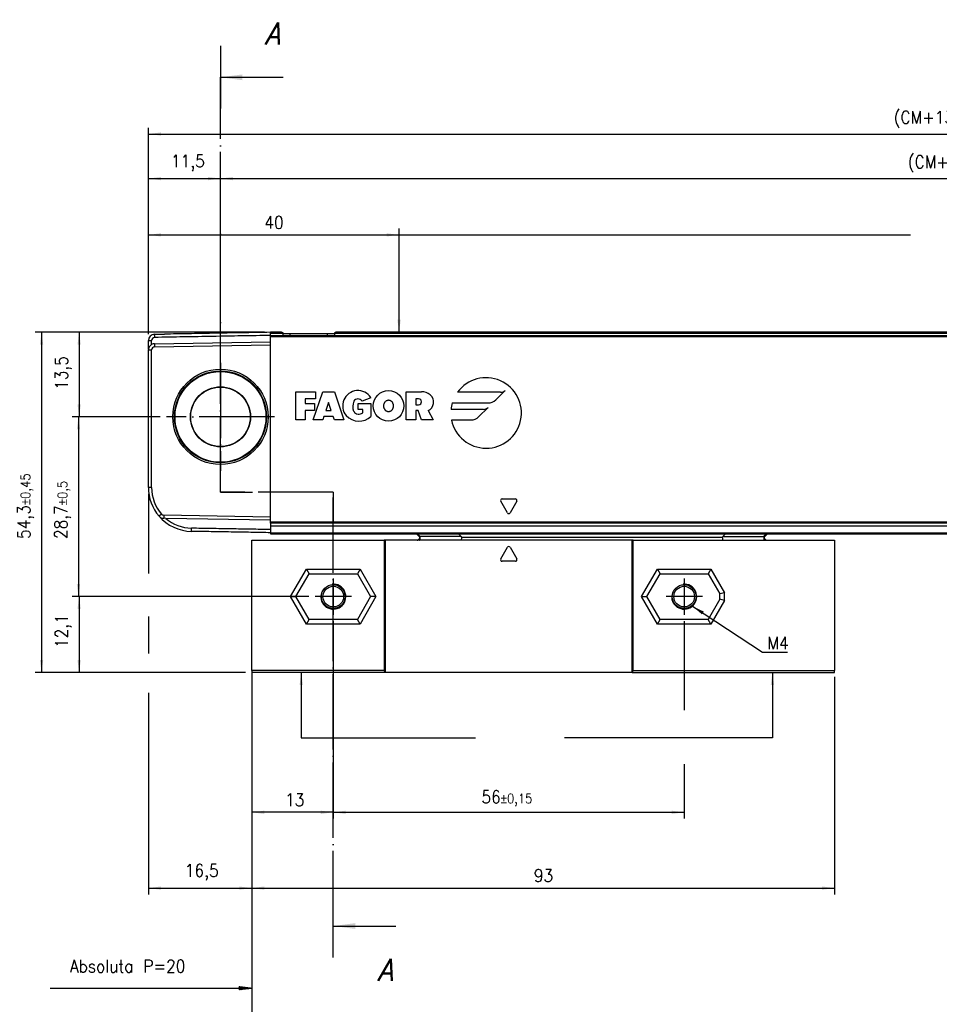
# Model space of a CAD drawing. Header units: millimetres. Extents: x -500 to 476, y -131 to 328.
# Tile 3 of 20: x -349 to -203, y 64 to 221. Entities that reach past the tile are written whole.
import ezdxf

# ---------------------------------------------------------------- set-up
doc = ezdxf.new("R2010")
doc.units = ezdxf.units.MM
doc.linetypes.add('DOT_CENTER', pattern=[14, 12, -1, 0, -1])
doc.layers.add('1', color=7, linetype='Continuous')
doc.styles.add('CONVERTER_11', font='txt.shx', dxfattribs={"width": 0.9, "oblique": 15})
doc.styles.add('CONVERTER_12', font='txt.shx', dxfattribs={"width": 0.9})
doc.dimstyles.new('ME10_DIM_23', dxfattribs={"dimtxt": 2, "dimasz": 2, "dimexe": 1, "dimexo": 1, "dimgap": 1, "dimtad": 1, "dimdsep": 46, "dimtxsty": 'CONVERTER_12', "dimsah": 1, "dimcen": 0.09, "dimclrd": 2, "dimclre": 2, "dimclrt": 2, "dimadec": 0, "dimazin": 0, "dimtol": 1, "dimtp": 0.45, "dimtm": 0.45, "dimtfac": 0.75, "dimtdec": 0, "dimtix": 1, "dimtmove": 0, "dimatfit": 3, "dimfxl": 1, "dimtolj": 1, "dimtzin": 0, "dimarcsym": 0})
doc.dimstyles.new('ME10_DIM_24', dxfattribs={"dimtxt": 2, "dimasz": 2, "dimexe": 1, "dimexo": 1, "dimgap": 1, "dimtad": 1, "dimdsep": 46, "dimtxsty": 'CONVERTER_12', "dimsah": 1, "dimcen": 0.09, "dimclrd": 2, "dimclre": 2, "dimclrt": 2, "dimadec": 0, "dimazin": 0, "dimtfac": 1, "dimtdec": 4, "dimtix": 1, "dimtmove": 0, "dimatfit": 3, "dimfxl": 1, "dimtolj": 1, "dimtzin": 0, "dimarcsym": 0})
doc.dimstyles.new('ME10_DIM_25', dxfattribs={"dimtxt": 2, "dimasz": 2, "dimexe": 1, "dimexo": 1, "dimgap": 1, "dimtad": 1, "dimdsep": 46, "dimtxsty": 'CONVERTER_12', "dimsah": 1, "dimcen": 0.09, "dimclrd": 2, "dimclre": 2, "dimclrt": 2, "dimadec": 0, "dimazin": 0, "dimtol": 1, "dimtp": 0.4, "dimtm": 0.4, "dimtfac": 0.75, "dimtdec": 0, "dimtix": 1, "dimtmove": 0, "dimatfit": 3, "dimfxl": 1, "dimtolj": 1, "dimtzin": 0, "dimarcsym": 0})
doc.dimstyles.new('ME10_DIM_26', dxfattribs={"dimtxt": 2, "dimasz": 2, "dimexe": 1, "dimexo": 1, "dimgap": 1, "dimtad": 1, "dimdsep": 46, "dimtxsty": 'CONVERTER_12', "dimsah": 1, "dimcen": 0.09, "dimclrd": 2, "dimclre": 2, "dimclrt": 2, "dimadec": 0, "dimazin": 0, "dimtol": 1, "dimtp": 0.4, "dimtm": 0.4, "dimtfac": 0.75, "dimtdec": 0, "dimtix": 1, "dimtmove": 0, "dimatfit": 3, "dimfxl": 1, "dimtolj": 1, "dimtzin": 0, "dimarcsym": 0})
doc.dimstyles.new('ME10_DIM_27', dxfattribs={"dimtxt": 2, "dimasz": 2, "dimexe": 1, "dimexo": 1, "dimgap": 1, "dimtad": 1, "dimdsep": 46, "dimtxsty": 'CONVERTER_12', "dimsah": 1, "dimcen": 0.09, "dimclrd": 2, "dimclre": 2, "dimclrt": 2, "dimadec": 0, "dimazin": 0, "dimtfac": 1, "dimtdec": 4, "dimtix": 1, "dimtmove": 0, "dimatfit": 3, "dimfxl": 1, "dimtolj": 1, "dimtzin": 0, "dimarcsym": 0})
doc.dimstyles.new('ME10_DIM_29', dxfattribs={"dimtxt": 2, "dimasz": 2, "dimexe": 1, "dimexo": 1, "dimgap": 1, "dimtad": 1, "dimdsep": 46, "dimtxsty": 'CONVERTER_12', "dimsah": 1, "dimcen": 0.09, "dimclrd": 2, "dimclre": 2, "dimclrt": 2, "dimadec": 0, "dimazin": 0, "dimtfac": 1, "dimtdec": 4, "dimtix": 1, "dimtmove": 0, "dimatfit": 3, "dimfxl": 1, "dimtolj": 1, "dimtzin": 0, "dimarcsym": 0})
doc.dimstyles.new('ME10_DIM_30', dxfattribs={"dimtxt": 2, "dimasz": 2, "dimexe": 1, "dimexo": 1, "dimgap": 1, "dimtad": 1, "dimdsep": 46, "dimtxsty": 'CONVERTER_12', "dimsah": 1, "dimcen": 0.09, "dimclrd": 2, "dimclre": 2, "dimclrt": 2, "dimadec": 0, "dimazin": 0, "dimtfac": 1, "dimtdec": 4, "dimtix": 1, "dimtmove": 0, "dimatfit": 3, "dimfxl": 1, "dimtolj": 1, "dimtzin": 0, "dimarcsym": 0})
doc.dimstyles.new('ME10_DIM_31', dxfattribs={"dimtxt": 2, "dimasz": 2, "dimexe": 1, "dimexo": 1, "dimgap": 1, "dimtad": 1, "dimdsep": 46, "dimtxsty": 'CONVERTER_12', "dimsah": 1, "dimcen": 0.09, "dimclrd": 2, "dimclre": 2, "dimclrt": 2, "dimadec": 0, "dimazin": 0, "dimtfac": 1, "dimtdec": 4, "dimtix": 1, "dimtmove": 0, "dimatfit": 3, "dimfxl": 1, "dimtolj": 1, "dimtzin": 0, "dimarcsym": 0})
doc.dimstyles.new('ME10_DIM_32', dxfattribs={"dimtxt": 2, "dimasz": 2, "dimexe": 1, "dimexo": 1, "dimgap": 1, "dimtad": 1, "dimdsep": 46, "dimtxsty": 'CONVERTER_12', "dimsah": 1, "dimcen": 0.09, "dimclrd": 2, "dimclre": 2, "dimclrt": 2, "dimadec": 0, "dimazin": 0, "dimtol": 1, "dimtp": 0.5, "dimtm": 0.5, "dimtfac": 0.75, "dimtdec": 0, "dimtix": 1, "dimtmove": 0, "dimatfit": 3, "dimfxl": 1, "dimtolj": 1, "dimtzin": 0, "dimarcsym": 0})
doc.dimstyles.new('ME10_DIM_33', dxfattribs={"dimtxt": 2, "dimasz": 2, "dimexe": 1, "dimexo": 1, "dimgap": 1, "dimtad": 1, "dimdsep": 46, "dimtxsty": 'CONVERTER_12', "dimsah": 1, "dimcen": 0.09, "dimclrd": 2, "dimclre": 2, "dimclrt": 2, "dimadec": 0, "dimazin": 0, "dimtfac": 1, "dimtdec": 4, "dimtix": 1, "dimtmove": 0, "dimatfit": 3, "dimfxl": 1, "dimtolj": 1, "dimtzin": 0, "dimarcsym": 0})
doc.dimstyles.new('ME10_DIM_34', dxfattribs={"dimtxt": 2, "dimasz": 2, "dimexe": 1, "dimexo": 1, "dimgap": 1, "dimtad": 1, "dimdsep": 46, "dimtxsty": 'CONVERTER_12', "dimsah": 1, "dimcen": 0.09, "dimclrd": 2, "dimclre": 2, "dimclrt": 2, "dimadec": 0, "dimazin": 0, "dimtol": 1, "dimtp": 0.15, "dimtm": 0.15, "dimtfac": 0.75, "dimtdec": 0, "dimtix": 1, "dimtmove": 0, "dimatfit": 3, "dimfxl": 1, "dimtolj": 1, "dimtzin": 0, "dimarcsym": 0})
doc.dimstyles.new('ME10_DIM_35', dxfattribs={"dimtxt": 2, "dimasz": 2, "dimexe": 1, "dimexo": 1, "dimgap": 1, "dimtad": 1, "dimdsep": 46, "dimtxsty": 'CONVERTER_12', "dimsah": 1, "dimcen": 0.09, "dimclrd": 2, "dimclre": 2, "dimclrt": 2, "dimadec": 0, "dimazin": 0, "dimtfac": 1, "dimtdec": 4, "dimtix": 1, "dimtmove": 0, "dimatfit": 3, "dimfxl": 1, "dimtolj": 1, "dimtzin": 0, "dimarcsym": 0})
doc.dimstyles.new('ME10_DIM_48', dxfattribs={"dimtxt": 2, "dimasz": 2, "dimexe": 1, "dimexo": 1, "dimgap": 1, "dimtad": 1, "dimdsep": 46, "dimtxsty": 'CONVERTER_12', "dimsah": 1, "dimcen": 0.09, "dimclrd": 2, "dimclre": 2, "dimclrt": 2, "dimadec": 0, "dimazin": 0, "dimtfac": 1, "dimtdec": 4, "dimtix": 1, "dimtmove": 0, "dimatfit": 3, "dimfxl": 1, "dimtolj": 1, "dimtzin": 0, "dimarcsym": 0})
doc.dimstyles.new('ME10_DIM_49', dxfattribs={"dimtxt": 2, "dimasz": 2, "dimexe": 1, "dimexo": 1, "dimgap": 1, "dimtad": 1, "dimdsep": 46, "dimtxsty": 'CONVERTER_12', "dimsah": 1, "dimcen": 0.09, "dimclrd": 2, "dimclre": 2, "dimclrt": 2, "dimadec": 0, "dimazin": 0, "dimtfac": 1, "dimtdec": 4, "dimtix": 1, "dimtmove": 0, "dimatfit": 3, "dimfxl": 1, "dimtolj": 1, "dimtzin": 0, "dimarcsym": 0})
doc.dimstyles.get("Standard").update_dxf_attribs({"dimtxt": 0.18, "dimasz": 0.18, "dimexe": 0.18, "dimexo": 0.0625, "dimgap": 0.09, "dimtad": 0, "dimtih": 1, "dimtoh": 1, "dimdec": 4, "dimzin": 0, "dimdsep": 46, "dimtxsty": 'Standard', "dimcen": 0.09, "dimadec": 0, "dimazin": 0, "dimtfac": 1, "dimtdec": 4, "dimtofl": 0, "dimtmove": 0, "dimatfit": 3, "dimfxl": 1, "dimtolj": 1, "dimtzin": 0, "dimarcsym": 0})

# ---------------------------------------------------------------- blocks, each defined once
blk = doc.blocks.new('CABEZA_ROSCADA_REGLA_S__15', base_point=(-312.3, 117.05))
at = {"color": 7, "linetype": 'Continuous'}
for p, q in [((-286, 139.15), (-285.51, 138.66)), ((-278.9, 138.74), (-279.31, 139.15)), ((-236.7, 139.15), (-237.11, 138.74)), ((-230.52, 138.66), (-230.03, 139.15)), ((-312.3, 138.15), (-291.17, 138.15)), ((-312.3, 117.35), (-312.3, 138.15)), ((-291, 138.15), (-291.17, 138.15)), ((-291.17, 138.15), (-291.17, 117.35)), ((-285.93, 138.15), (-291, 138.15)), ((-291, 138.15), (-291, 117.05)), ((-285.52, 138.15), (-285.93, 138.15)), ((-278.9, 138.15), (-285.52, 138.15)), ((-251.6, 138.15), (-278.9, 138.15)), ((-272.58, 135.18), (-271.52, 137.03)), ((-271.08, 137.03), (-270.02, 135.18)), ((-251.43, 138.15), (-251.6, 138.15)), ((-251.6, 117.05), (-251.6, 138.15)), ((-251.43, 138.15), (-237.11, 138.15)), ((-251.43, 117.35), (-251.43, 138.15)), ((-237.11, 138.15), (-230.51, 138.15)), ((-230.51, 138.15), (-230.09, 138.15)), ((-230.09, 138.15), (-219.3, 138.15)), ((-219.3, 138.15), (-219.3, 117.35)), ((-270.23, 134.8), (-272.37, 134.8)), ((-305.25, 129.15), (-303.14, 132.8)), ((-303.57, 133.55), (-303.14, 132.8)), ((-303.14, 132.8), (-295.46, 132.8)), ((-295.03, 133.55), (-295.46, 132.8)), ((-295.46, 132.8), (-293.35, 129.15)), ((-249.25, 129.15), (-247.14, 132.8)), ((-247.57, 133.55), (-247.14, 132.8)), ((-247.14, 132.8), (-239.46, 132.8)), ((-239.03, 133.55), (-239.46, 132.8)), ((-239.46, 132.8), (-237.6, 129.58)), ((-306.11, 129.15), (-305.25, 129.15)), ((-303.14, 125.5), (-305.25, 129.15)), ((-293.35, 129.15), (-295.46, 125.5)), ((-292.49, 129.15), (-293.35, 129.15)), ((-250.11, 129.15), (-249.25, 129.15)), ((-247.14, 125.5), (-249.25, 129.15)), ((-236.85, 129.78), (-237.6, 129.58)), ((-237.6, 128.72), (-237.6, 129.58)), ((-237.6, 128.72), (-239.46, 125.5)), ((-236.85, 128.52), (-237.6, 128.72)), ((-303.57, 124.75), (-303.14, 125.5)), ((-295.46, 125.5), (-303.14, 125.5)), ((-295.03, 124.75), (-295.46, 125.5)), ((-247.57, 124.75), (-247.14, 125.5)), ((-239.46, 125.5), (-247.14, 125.5)), ((-239.03, 124.75), (-239.46, 125.5)), ((-291.17, 117.35), (-312.3, 117.35)), ((-312.3, 117.35), (-312.3, 117.05)), ((-291, 117.05), (-312.3, 117.05)), ((-291, 117.05), (-291.17, 117.35)), ((-251.6, 117.05), (-291, 117.05)), ((-251.43, 117.35), (-251.6, 117.05)), ((-251.6, 117.05), (-219.3, 117.05)), ((-251.43, 117.35), (-219.3, 117.35)), ((-219.3, 117.05), (-219.3, 117.35))]:
    blk.add_line(p, q, dxfattribs=at)
at = {"color": 3, "linetype": 'Continuous'}
for p, q in [((-285.84, 139.15), (-285.43, 138.74)), ((-278.9, 138.74), (-285.43, 138.74)), ((-278.85, 138.65), (-237.16, 138.65)), ((-237.11, 138.74), (-230.6, 138.74)), ((-230.6, 138.74), (-230.19, 139.15)), ((-306.11, 129.15), (-303.57, 133.55)), ((-303.57, 133.55), (-295.03, 133.55)), ((-295.03, 133.55), (-292.49, 129.15)), ((-250.11, 129.15), (-247.57, 133.55)), ((-247.57, 133.55), (-239.03, 133.55)), ((-239.03, 133.55), (-236.85, 129.78)), ((-303.57, 124.75), (-306.11, 129.15)), ((-292.49, 129.15), (-295.03, 124.75)), ((-247.57, 124.75), (-250.11, 129.15)), ((-236.85, 128.52), (-236.85, 129.78)), ((-236.85, 128.52), (-239.03, 124.75)), ((-295.03, 124.75), (-303.57, 124.75)), ((-239.03, 124.75), (-247.57, 124.75))]:
    blk.add_line(p, q, dxfattribs=at)
at = {"color": 7, "linetype": 'Continuous'}
for centre, radius in [((-299.3, 129.15), 1.9), ((-299.3, 129.15), 1.65), ((-243.3, 129.15), 1.9), ((-243.3, 129.15), 1.65)]:
    blk.add_circle(centre, radius, dxfattribs=at)
for centre, radius, start, end in [((-278.98, 138.64), 0.131, 3.7675, 48.9854), ((-237.03, 138.64), 0.13, 131.0124, 176.2306), ((-271.3, 136.9), 0.25, 30, 150), ((-272.37, 135.05), 0.25, 150, 270), ((-270.23, 135.05), 0.25, 270, 30)]:
    blk.add_arc(centre, radius, start, end, dxfattribs=at)
for points, knots in [([(-285.93, 138.15), (-285.91, 138.15), (-285.84, 138.16), (-285.73, 138.22), (-285.61, 138.31), (-285.53, 138.44), (-285.49, 138.55), (-285.49, 138.62), (-285.5, 138.65), (-285.51, 138.66)], [0, 0, 0, 0, 0.0741131, 0.2021641, 0.3703055, 0.5215737, 0.6576733, 0.7087042, 0.7462658, 0.7462658, 0.7462658, 0.7462658]), ([(-278.85, 138.65), (-278.85, 138.58), (-278.85, 138.47), (-278.87, 138.31), (-278.87, 138.21), (-278.89, 138.16), (-278.9, 138.15)], [0, 0, 0, 0, 0.1945783, 0.3538246, 0.4620183, 0.5052321, 0.5052321, 0.5052321, 0.5052321]), ([(-237.11, 138.15), (-237.12, 138.16), (-237.14, 138.21), (-237.14, 138.31), (-237.16, 138.47), (-237.16, 138.58), (-237.16, 138.65)], [0, 0, 0, 0, 0.0431727, 0.1513554, 0.3105983, 0.5051762, 0.5051762, 0.5051762, 0.5051762]), ([(-230.52, 138.66), (-230.53, 138.64), (-230.55, 138.59), (-230.52, 138.49), (-230.47, 138.4), (-230.4, 138.3), (-230.29, 138.21), (-230.18, 138.16), (-230.11, 138.15), (-230.09, 138.15)], [0, 0, 0, 0, 0.0620833, 0.1761379, 0.2724647, 0.3813167, 0.5449043, 0.6708685, 0.7457629, 0.7457629, 0.7457629, 0.7457629])]:
    blk.add_open_spline(points, degree=3, knots=knots, dxfattribs=at)
at = {"color": 3, "linetype": 'Continuous'}
for points, knots in [([(-285.52, 138.15), (-285.5, 138.17), (-285.46, 138.21), (-285.45, 138.35), (-285.43, 138.53), (-285.43, 138.67), (-285.43, 138.74)], [0, 0, 0, 0, 0.0612673, 0.1973464, 0.391351, 0.6083017, 0.6083017, 0.6083017, 0.6083017]), ([(-285.43, 138.74), (-285.44, 138.73), (-285.46, 138.71), (-285.48, 138.68), (-285.5, 138.67), (-285.51, 138.66), (-285.51, 138.66)], [0, 0, 0, 0, 0.0443949, 0.0806482, 0.1079614, 0.1118633, 0.1118633, 0.1118633, 0.1118633]), ([(-230.6, 138.74), (-230.6, 138.67), (-230.6, 138.53), (-230.58, 138.35), (-230.57, 138.21), (-230.52, 138.17), (-230.51, 138.15)], [0, 0, 0, 0, 0.2168263, 0.4106589, 0.5465665, 0.6076479, 0.6076479, 0.6076479, 0.6076479]), ([(-230.52, 138.66), (-230.52, 138.66), (-230.52, 138.67), (-230.54, 138.68), (-230.56, 138.71), (-230.58, 138.73), (-230.6, 138.74)], [0, 0, 0, 0, 0.0104252, 0.0208504, 0.0659319, 0.1120602, 0.1120602, 0.1120602, 0.1120602])]:
    blk.add_open_spline(points, degree=3, knots=knots, dxfattribs=at)
at = {"layer": '1', "color": 2, "linetype": 'DOT_CENTER'}
for p, q in [((-299.3, 132.05), (-299.3, 126.25)), ((-243.3, 132.05), (-243.3, 126.25)), ((-296.4, 129.15), (-302.2, 129.15)), ((-240.4, 129.15), (-246.2, 129.15))]:
    blk.add_line(p, q, dxfattribs=at)
at = {"layer": '1', "color": 30, "linetype": 'Continuous'}
for centre in [(-299.3, 129.15), (-243.3, 129.15)]:
    blk.add_arc(centre, 2, 175, 95, dxfattribs=at)
blk = doc.blocks.new('REGLA_S-70__16', base_point=(-328.8, 139.15))
at = {"color": 7, "linetype": 'Continuous'}
for p, q in [((-308.3, 171.35), (-309.3, 171.35)), ((-309.3, 171.15), (-309.3, 171.35)), ((-307.56, 171.35), (-308.3, 171.35)), ((-100.76, 171.35), (-298.84, 171.35)), ((-328.79, 168.66), (-328.8, 170.03)), ((-327.82, 171.03), (-326.22, 171.05)), ((-327.82, 169.53), (-309.3, 169.85)), ((-309.3, 170.85), (-309.3, 171.15)), ((-309.3, 170.85), (-90.3, 170.85)), ((-309.3, 170.66), (-309.3, 170.85)), ((-309.3, 169.85), (-309.3, 170.66)), ((-309.3, 169.35), (-309.3, 169.85)), ((-307.27, 171.15), (-306.2, 171.15)), ((-306.2, 171.15), (-300.2, 171.15)), ((-300.2, 171.15), (-299.13, 171.15)), ((-328.8, 146.57), (-328.8, 168.53)), ((-328.3, 146.57), (-328.3, 168.53)), ((-327.81, 169.03), (-309.3, 169.35)), ((-309.3, 141.85), (-309.3, 169.35)), ((-326.04, 141.64), (-326.36, 141.65)), ((-309.3, 141.85), (-326.35, 142.15)), ((-309.3, 141.35), (-326.04, 141.64)), ((-309.3, 141.35), (-309.3, 141.85)), ((-309.3, 141.05), (-309.3, 141.35)), ((-309.3, 140.88), (-309.3, 141.05)), ((-309.3, 140.88), (-309.3, 140.46)), ((-309.3, 140.46), (-309.3, 140.43)), ((-309.3, 140.43), (-309.3, 139.85)), ((-309.3, 140.43), (-90.3, 140.43)), ((-309.3, 139.85), (-309.3, 139.35)), ((-309.3, 139.35), (-309.3, 139.15)), ((-309.3, 139.15), (-90.3, 139.15))]:
    blk.add_line(p, q, dxfattribs=at)
at = {"color": 3, "linetype": 'Continuous'}
for p, q in [((-328.8, 170.03), (-328.3, 170.03)), ((-327.81, 170.83), (-327.82, 171.03)), ((-327.81, 170.83), (-327.81, 170.53)), ((-307.27, 171.15), (-309.3, 171.15)), ((-309.3, 170.66), (-90.3, 170.66)), ((-306.2, 170.86), (-306.2, 171.15)), ((-300.2, 170.86), (-300.2, 171.15)), ((-100.47, 171.15), (-299.13, 171.15)), ((-328.8, 168.53), (-328.3, 168.53)), ((-327.82, 169.53), (-327.81, 169.03)), ((-273.37, 160.57), (-271.87, 162.07)), ((-305.3, 157.35), (-305.3, 161.85)), ((-305.3, 161.85), (-302.11, 161.85)), ((-303.8, 160.72), (-303.8, 159.97)), ((-302.11, 160.72), (-303.8, 160.72)), ((-302.49, 157.35), (-300.99, 161.85)), ((-302.11, 161.85), (-302.11, 160.72)), ((-300.99, 161.85), (-299.11, 161.85)), ((-299.11, 161.85), (-297.61, 157.35)), ((-293.3, 160.91), (-294.7, 160.35)), ((-287.65, 157.35), (-287.65, 161.85)), ((-287.65, 161.85), (-285.21, 161.85)), ((-285.68, 160.72), (-286.15, 160.72)), ((-286.15, 160.72), (-286.15, 159.79)), ((-272.61, 161.77), (-279.47, 161.77)), ((-303.8, 159.97), (-302.3, 159.97)), ((-302.3, 158.85), (-303.8, 158.85)), ((-303.8, 158.85), (-303.8, 157.35)), ((-302.3, 159.97), (-302.3, 158.85)), ((-300.05, 160.16), (-300.49, 158.85)), ((-300.49, 158.85), (-299.61, 158.85)), ((-299.61, 158.85), (-300.05, 160.16)), ((-295.35, 159.97), (-293.29, 159.97)), ((-295.35, 159.04), (-295.35, 159.97)), ((-294.6, 159.04), (-295.35, 159.04)), ((-294.6, 158.47), (-294.6, 159.04)), ((-293.29, 159.97), (-293.29, 157.91)), ((-286.15, 159.79), (-285.68, 159.79)), ((-285.77, 158.85), (-286.15, 158.85)), ((-286.15, 158.85), (-286.15, 157.35)), ((-285.21, 157.35), (-285.77, 158.85)), ((-284.17, 158.85), (-283.34, 157.35)), ((-275.34, 159.04), (-280.51, 159.04)), ((-280.3, 160.08), (-274.57, 160.08)), ((-276.1, 157.84), (-274.6, 159.34)), ((-303.8, 157.35), (-305.3, 157.35)), ((-300.99, 157.35), (-302.49, 157.35)), ((-300.8, 157.91), (-300.99, 157.35)), ((-299.3, 157.91), (-300.8, 157.91)), ((-299.11, 157.35), (-299.3, 157.91)), ((-297.61, 157.35), (-299.11, 157.35)), ((-286.15, 157.35), (-287.65, 157.35)), ((-283.34, 157.35), (-285.21, 157.35)), ((-280.42, 157.35), (-277.3, 157.35)), ((-328.3, 146.57), (-328.8, 146.57)), ((-272.37, 144.75), (-270.23, 144.75)), ((-271.52, 142.53), (-272.58, 144.37)), ((-270.02, 144.37), (-271.08, 142.53)), ((-326.72, 142.32), (-327.1, 141.99)), ((-326.35, 142.15), (-326.36, 141.65)), ((-321.92, 139.57), (-321.92, 140.07)), ((-90.3, 141.05), (-309.3, 141.05)), ((-90.3, 140.88), (-309.3, 140.88)), ((-309.3, 140.46), (-90.3, 140.46)), ((-309.3, 139.35), (-90.3, 139.35))]:
    blk.add_line(p, q, dxfattribs=at)
at = {"color": 7, "linetype": 'Continuous'}
for radius in [7.61, 7.35, 7.25, 4.8, 4.75]:
    blk.add_circle((-317.3, 157.85), radius, dxfattribs=at)
at = {"color": 3, "linetype": 'Continuous'}
blk.add_circle((-290.48, 159.6), 2.44, dxfattribs=at)
at = {"color": 7, "linetype": 'Continuous'}
for centre, radius, start, end in [((-327.8, 170.03), 1, 90.9948, 180.0052), ((-327.8, 170.03), 0.5, 91.4974, 180.0056), ((-327.8, 168.53), 1, 172.4997, 180), ((-327.8, 168.53), 1, 120.005, 172.4997), ((-327.8, 168.53), 1, 91, 120.005), ((-327.8, 168.53), 0.5, 91, 180), ((-321.8, 146.57), 7, 180, 220.8142), ((-321.8, 146.57), 6.5, 180, 220.8142), ((-321.8, 146.57), 7, 220.8142, 269), ((-326.34, 142.65), 1, 220.8142, 269), ((-326.34, 142.65), 0.5, 220.8142, 269), ((-321.8, 146.57), 6.5, 229.2891, 268.9325)]:
    blk.add_arc(centre, radius, start, end, dxfattribs=at)
at = {"color": 3, "linetype": 'Continuous'}
for centre, radius, start, end in [((-274.91, 158.47), 5.63, 191.537, 144.197), ((-295.36, 159.6), 2.44, 32.579, 219.5977), ((-272.61, 162.81), 1.04, 270, 315), ((-294.23, 159.5), 1.97, 154.6231, 202.6199), ((-295.36, 159.97), 0.752, 29.9189, 150.0811), ((-285.68, 160.26), 0.469, 270, 90), ((-285.21, 159.65), 2.2, 50.7613, 90), ((-284.76, 160.21), 1.48, 293.2767, 50.7613), ((-274.57, 161.77), 1.69, 270, 315), ((-274.91, 158.47), 5.63, 163.4412, 174.2608), ((-275.34, 160.08), 1.04, 270, 315), ((-295.2, 159.96), 2.8, 223.129, 312.9833), ((-295.35, 159.04), 0.75, 202.6199, 270), ((-295.35, 159.88), 1.59, 270, 298.0725), ((-277.3, 159.04), 1.69, 270, 315), ((-272.37, 144.5), 0.25, 90, 210), ((-270.23, 144.5), 0.25, 330, 90), ((-271.3, 142.65), 0.25, 210, 330)]:
    blk.add_arc(centre, radius, start, end, dxfattribs=at)
at = {"color": 7, "linetype": 'Continuous'}
for points, knots in [([(-309.3, 171.35), (-310.84, 171.32), (-313.93, 171.27), (-318.29, 171.19), (-322.38, 171.12), (-324.94, 171.08), (-326.22, 171.05)], [0, 0, 0, 0, 4.625706, 9.251412, 13.085721, 16.920029, 16.920029, 16.920029, 16.920029]), ([(-307.56, 171.35), (-307.53, 171.35), (-307.47, 171.34), (-307.38, 171.3), (-307.3, 171.25), (-307.28, 171.18), (-307.27, 171.15)], [0, 0, 0, 0, 0.090928, 0.1806192, 0.2896018, 0.3846964, 0.3846964, 0.3846964, 0.3846964]), ([(-298.84, 171.35), (-298.87, 171.35), (-298.93, 171.34), (-299.02, 171.3), (-299.1, 171.25), (-299.12, 171.18), (-299.13, 171.15)], [0, 0, 0, 0, 0.090928, 0.1806192, 0.2896018, 0.3846964, 0.3846964, 0.3846964, 0.3846964]), ([(-328.3, 169.39), (-328.3, 169.5), (-328.3, 169.71), (-328.3, 169.92), (-328.3, 170.03)], [0, 0, 0, 0, 0.3170095, 0.6340198, 0.6340198, 0.6340198, 0.6340198]), ([(-309.3, 170.85), (-310.84, 170.82), (-313.93, 170.77), (-318.55, 170.69), (-323.18, 170.61), (-326.27, 170.55), (-327.81, 170.53)], [0, 0, 0, 0, 4.625706, 9.251412, 13.88531, 18.516016, 18.516016, 18.516016, 18.516016]), ([(-309.3, 139.85), (-310.35, 139.87), (-312.45, 139.91), (-315.61, 139.96), (-318.76, 140.02), (-320.87, 140.05), (-321.92, 140.07)], [0, 0, 0, 0, 3.154276, 6.303318, 9.463576, 12.623075, 12.623075, 12.623075, 12.623075]), ([(-309.3, 139.35), (-310.35, 139.37), (-312.45, 139.41), (-315.61, 139.46), (-318.76, 139.52), (-320.87, 139.55), (-321.92, 139.57)], [0, 0, 0, 0, 3.15166, 6.30332, 9.463705, 12.62409, 12.62409, 12.62409, 12.62409])]:
    blk.add_open_spline(points, degree=3, knots=knots, dxfattribs=at)
for points in [[(-307.27, 170.86), (-307.27, 170.91), (-307.27, 171), (-307.27, 171.1), (-307.27, 171.15)], [(-299.13, 171.15), (-299.13, 171.1), (-299.13, 171), (-299.13, 170.91), (-299.13, 170.86)]]:
    blk.add_open_spline(points, degree=3, dxfattribs=at)
at = {"color": 3, "linetype": 'Continuous'}
blk.add_open_spline([(-290.48, 160.54), (-290.49, 160.54), (-290.52, 160.54), (-290.58, 160.53), (-290.67, 160.51), (-290.76, 160.47), (-290.86, 160.41), (-290.96, 160.33), (-291.04, 160.22), (-291.1, 160.12), (-291.15, 160.03), (-291.19, 159.91), (-291.22, 159.8), (-291.23, 159.69), (-291.23, 159.6), (-291.23, 159.48), (-291.21, 159.34), (-291.16, 159.2), (-291.1, 159.07), (-291.05, 158.98), (-290.99, 158.91), (-290.93, 158.84), (-290.83, 158.76), (-290.72, 158.71), (-290.6, 158.67), (-290.49, 158.66), (-290.37, 158.67), (-290.28, 158.69), (-290.19, 158.73), (-290.12, 158.77), (-290.04, 158.83), (-289.97, 158.9), (-289.91, 158.98), (-289.86, 159.07), (-289.8, 159.2), (-289.75, 159.36), (-289.73, 159.53), (-289.73, 159.71), (-289.76, 159.87), (-289.8, 160), (-289.84, 160.1), (-289.89, 160.17), (-289.93, 160.23), (-289.98, 160.3), (-290.06, 160.38), (-290.14, 160.44), (-290.24, 160.49), (-290.33, 160.52), (-290.41, 160.53), (-290.46, 160.54), (-290.47, 160.54), (-290.48, 160.54)], degree=3, knots=[0, 0, 0, 0, 0.034231, 0.07521, 0.197599, 0.299731, 0.376674, 0.533215, 0.703837, 0.771814, 0.873487, 1.004329, 1.161722, 1.228284, 1.321711, 1.437519, 1.572287, 1.743813, 1.885155, 1.994213, 2.066212, 2.157344, 2.281032, 2.428793, 2.5263, 2.657824, 2.758894, 2.886962, 2.94771, 3.029527, 3.130784, 3.251427, 3.321008, 3.428874, 3.569936, 3.741826, 3.921799, 4.100676, 4.277662, 4.406914, 4.514261, 4.597512, 4.653336, 4.737848, 4.849137, 4.98048, 5.061468, 5.162609, 5.280909, 5.298536, 5.316127, 5.316127, 5.316127, 5.316127], dxfattribs=at)
at = {"layer": '1', "color": 2, "linetype": 'DOT_CENTER'}
for p, q in [((-317.3, 166.46), (-317.3, 149.24)), ((-308.69, 157.85), (-325.91, 157.85))]:
    blk.add_line(p, q, dxfattribs=at)
blk = doc.blocks.new('REGLA_S2-120-T__17', base_point=(-328.8, 117.05))
for name, p in [('REGLA_S-70__16', (-328.8, 139.15)), ('CABEZA_ROSCADA_REGLA_S__15', (-312.3, 117.05))]:
    blk.add_blockref(name, p)
blk = doc.blocks.new('*D62')
at = {"layer": '1', "color": 2, "linetype": 'Continuous'}
for p, q in [((-310.3, 171.35), (-346.86, 171.35)), ((-345.86, 171.35), (-345.86, 117.05)), ((-313.3, 117.05), (-346.86, 117.05))]:
    blk.add_line(p, q, dxfattribs=at)
at = {"layer": '1', "color": 2}
for points in [[(-345.59, 169.35), (-346.12, 169.35), (-345.86, 171.35)], [(-346.12, 119.05), (-345.59, 119.05), (-345.86, 117.05)]]:
    blk.add_solid(points, dxfattribs=at)
at = {"layer": '1', "color": 2, "insert": (-347.06, 138.36), "char_height": 2, "attachment_point": 7, "rotation": 90, "line_spacing_factor": 0.60024, "style": 'CONVERTER_12'}
blk.add_mtext('\\C2;54,3\\C2;\\H1.5;{\\Fgdt;`}0,45', dxfattribs=at)
blk = doc.blocks.new('*D63')
at = {"layer": '1', "color": 2, "linetype": 'Continuous'}
for p, q in [((-310.3, 171.35), (-340.86, 171.35)), ((-339.86, 171.35), (-339.86, 157.85)), ((-326.91, 157.85), (-340.86, 157.85))]:
    blk.add_line(p, q, dxfattribs=at)
at = {"layer": '1', "color": 2}
for points in [[(-339.59, 169.35), (-340.12, 169.35), (-339.86, 171.35)], [(-340.12, 159.85), (-339.59, 159.85), (-339.86, 157.85)]]:
    blk.add_solid(points, dxfattribs=at)
at = {"layer": '1', "color": 2, "insert": (-341.06, 162.15), "char_height": 2, "attachment_point": 7, "rotation": 90, "line_spacing_factor": 0.60024, "style": 'CONVERTER_12'}
blk.add_mtext('13,5', dxfattribs=at)
blk = doc.blocks.new('*D64')
at = {"layer": '1', "color": 2, "linetype": 'Continuous'}
for p, q in [((-328.8, 171.03), (-328.8, 204)), ((-328.8, 203), (-70.8, 203)), ((-70.8, 171.03), (-70.8, 204))]:
    blk.add_line(p, q, dxfattribs=at)
at = {"layer": '1', "color": 2}
for points in [[(-326.8, 203.26), (-326.8, 202.74), (-328.8, 203)], [(-72.8, 202.74), (-72.8, 203.26), (-70.8, 203)]]:
    blk.add_solid(points, dxfattribs=at)
at = {"layer": '1', "color": 2, "insert": (-209.87, 204), "char_height": 2, "attachment_point": 7, "rotation": 0.0001, "line_spacing_factor": 0.60024, "style": 'CONVERTER_12'}
blk.add_mtext('\\C2;(CM+138)\\C2;\\H1.5;{\\Fgdt;`}0,4', dxfattribs=at)
blk = doc.blocks.new('*D65')
at = {"layer": '1', "color": 2, "linetype": 'Continuous'}
for p, q in [((-317.3, 167.46), (-317.3, 196.89)), ((-82.3, 192.07), (-82.3, 196.89)), ((-317.3, 195.89), (-82.3, 195.89)), ((-82.3, 167.46), (-82.3, 181.6))]:
    blk.add_line(p, q, dxfattribs=at)
at = {"layer": '1', "color": 2}
for points in [[(-315.3, 196.15), (-315.3, 195.62), (-317.3, 195.89)], [(-84.3, 195.62), (-84.3, 196.15), (-82.3, 195.89)]]:
    blk.add_solid(points, dxfattribs=at)
at = {"layer": '1', "color": 2, "insert": (-207.61, 196.89), "char_height": 2, "attachment_point": 7, "rotation": 0.0001, "line_spacing_factor": 0.60024, "style": 'CONVERTER_12'}
blk.add_mtext('\\C2;(CM+115)\\C2;\\H1.5;{\\Fgdt;`}0,4', dxfattribs=at)
blk = doc.blocks.new('*D66')
at = {"layer": '1', "color": 2, "linetype": 'Continuous'}
for p, q in [((-328.8, 171.03), (-328.8, 196.89)), ((-317.3, 167.46), (-317.3, 196.89)), ((-328.8, 195.89), (-317.3, 195.89))]:
    blk.add_line(p, q, dxfattribs=at)
at = {"layer": '1', "color": 2}
for points in [[(-326.8, 196.15), (-326.8, 195.62), (-328.8, 195.89)], [(-319.3, 195.62), (-319.3, 196.15), (-317.3, 195.89)]]:
    blk.add_solid(points, dxfattribs=at)
at = {"layer": '1', "color": 2, "insert": (-325.2, 197.09), "char_height": 2, "attachment_point": 7, "rotation": 0.0001, "line_spacing_factor": 0.60024, "style": 'CONVERTER_12'}
blk.add_mtext('11,5', dxfattribs=at)
blk = doc.blocks.new('*D68')
at = {"layer": '1', "color": 2, "linetype": 'Continuous'}
for p, q in [((-328.8, 171.03), (-328.8, 187.9)), ((-288.8, 172.15), (-288.8, 187.9)), ((-328.8, 186.9), (-288.8, 186.9))]:
    blk.add_line(p, q, dxfattribs=at)
at = {"layer": '1', "color": 2}
for points in [[(-326.8, 187.16), (-326.8, 186.64), (-328.8, 186.9)], [(-290.8, 186.64), (-290.8, 187.16), (-288.8, 186.9)]]:
    blk.add_solid(points, dxfattribs=at)
at = {"layer": '1', "color": 2, "insert": (-310.3, 187.9), "char_height": 2, "attachment_point": 7, "rotation": 0.0001, "line_spacing_factor": 0.60024, "style": 'CONVERTER_12'}
blk.add_mtext('40', dxfattribs=at)
blk = doc.blocks.new('*D69')
at = {"layer": '1', "color": 2, "linetype": 'Continuous'}
for p, q in [((-312.3, 116.35), (-312.3, 81.62)), ((-219.3, 116.35), (-219.3, 81.62)), ((-312.3, 82.62), (-219.3, 82.62))]:
    blk.add_line(p, q, dxfattribs=at)
at = {"layer": '1', "color": 2}
for points in [[(-310.3, 82.88), (-310.3, 82.35), (-312.3, 82.62)], [(-221.3, 82.35), (-221.3, 82.88), (-219.3, 82.62)]]:
    blk.add_solid(points, dxfattribs=at)
at = {"layer": '1', "color": 2, "insert": (-267.3, 83.62), "char_height": 2, "attachment_point": 7, "rotation": 0.0001, "line_spacing_factor": 0.60024, "style": 'CONVERTER_12'}
blk.add_mtext('93', dxfattribs=at)
blk = doc.blocks.new('*D70')
at = {"layer": '1', "color": 2, "linetype": 'Continuous'}
for p, q in [((-328.8, 145.57), (-328.8, 132.82)), ((-328.8, 125.98), (-328.8, 120.09)), ((-312.3, 116.35), (-312.3, 81.62)), ((-328.8, 113.78), (-328.8, 81.62)), ((-328.8, 82.62), (-312.3, 82.62))]:
    blk.add_line(p, q, dxfattribs=at)
at = {"layer": '1', "color": 2}
for points in [[(-326.8, 82.88), (-326.8, 82.35), (-328.8, 82.62)], [(-314.3, 82.35), (-314.3, 82.88), (-312.3, 82.62)]]:
    blk.add_solid(points, dxfattribs=at)
at = {"layer": '1', "color": 2, "insert": (-323, 83.82), "char_height": 2, "attachment_point": 7, "rotation": 0.0001, "line_spacing_factor": 0.60024, "style": 'CONVERTER_12'}
blk.add_mtext('16,5', dxfattribs=at)
blk = doc.blocks.new('*D71')
at = {"layer": '1', "color": 2, "linetype": 'Continuous'}
for p, q in [((-326.91, 157.85), (-340.96, 157.85)), ((-339.96, 157.85), (-339.96, 129.15)), ((-303.2, 129.15), (-340.96, 129.15))]:
    blk.add_line(p, q, dxfattribs=at)
at = {"layer": '1', "color": 2}
for points in [[(-339.7, 155.85), (-340.23, 155.85), (-339.96, 157.85)], [(-340.23, 131.15), (-339.7, 131.15), (-339.96, 129.15)]]:
    blk.add_solid(points, dxfattribs=at)
at = {"layer": '1', "color": 2, "insert": (-341.16, 138.34), "char_height": 2, "attachment_point": 7, "rotation": 90, "line_spacing_factor": 0.60024, "style": 'CONVERTER_12'}
blk.add_mtext('\\C2;28,7\\C2;\\H1.5;{\\Fgdt;`}0,5', dxfattribs=at)
blk = doc.blocks.new('*D72')
at = {"layer": '1', "color": 2, "linetype": 'Continuous'}
for p, q in [((-299.3, 125.25), (-299.3, 93.72)), ((-312.3, 116.05), (-312.3, 93.72)), ((-299.3, 94.72), (-312.3, 94.72))]:
    blk.add_line(p, q, dxfattribs=at)
at = {"layer": '1', "color": 2}
for points in [[(-310.3, 94.98), (-310.3, 94.45), (-312.3, 94.72)], [(-301.3, 94.45), (-301.3, 94.98), (-299.3, 94.72)]]:
    blk.add_solid(points, dxfattribs=at)
at = {"layer": '1', "color": 2, "insert": (-307, 95.72), "char_height": 2, "attachment_point": 7, "rotation": 0.0001, "line_spacing_factor": 0.60024, "style": 'CONVERTER_12'}
blk.add_mtext('13', dxfattribs=at)
blk = doc.blocks.new('*D73')
at = {"layer": '1', "color": 2, "linetype": 'Continuous'}
for p, q in [((-299.3, 125.25), (-299.3, 93.72)), ((-243.3, 125.25), (-243.3, 111.02)), ((-243.3, 102.41), (-243.3, 93.72)), ((-299.3, 94.72), (-243.3, 94.72))]:
    blk.add_line(p, q, dxfattribs=at)
at = {"layer": '1', "color": 2}
for points in [[(-297.3, 94.98), (-297.3, 94.45), (-299.3, 94.72)], [(-245.3, 94.45), (-245.3, 94.98), (-243.3, 94.72)]]:
    blk.add_solid(points, dxfattribs=at)
at = {"layer": '1', "color": 2, "insert": (-275.66, 95.72), "char_height": 2, "attachment_point": 7, "rotation": 0.0001, "line_spacing_factor": 0.60024, "style": 'CONVERTER_12'}
blk.add_mtext('\\C2;56\\C2;\\H1.5;{\\Fgdt;`}0,15', dxfattribs=at)
blk = doc.blocks.new('*D74')
at = {"layer": '1', "color": 2, "linetype": 'Continuous'}
for p, q in [((-303.2, 129.15), (-340.86, 129.15)), ((-339.86, 129.15), (-339.86, 117.05)), ((-313.3, 117.05), (-340.86, 117.05))]:
    blk.add_line(p, q, dxfattribs=at)
at = {"layer": '1', "color": 2}
for points in [[(-339.59, 127.15), (-340.12, 127.15), (-339.86, 129.15)], [(-340.12, 119.05), (-339.59, 119.05), (-339.86, 117.05)]]:
    blk.add_solid(points, dxfattribs=at)
at = {"layer": '1', "color": 2, "insert": (-341.06, 120.95), "char_height": 2, "attachment_point": 7, "rotation": 90, "line_spacing_factor": 0.60024, "style": 'CONVERTER_12'}
blk.add_mtext('12,1', dxfattribs=at)
blk = doc.blocks.new('*D87')
at = {"layer": '1', "color": 2, "linetype": 'Continuous'}
for p, q in [((-312.3, 116.05), (-312.3, 38.41)), ((-277.3, 51.9), (-277.3, 38.41)), ((-312.3, 39.41), (-277.3, 39.41))]:
    blk.add_line(p, q, dxfattribs=at)
at = {"layer": '1', "color": 2}
for points in [[(-310.3, 39.67), (-310.3, 39.14), (-312.3, 39.41)], [(-279.3, 39.14), (-279.3, 39.67), (-277.3, 39.41)]]:
    blk.add_solid(points, dxfattribs=at)
at = {"layer": '1', "color": 2, "insert": (-296.3, 40.41), "char_height": 2, "attachment_point": 7, "rotation": 0.0001, "line_spacing_factor": 0.60024, "style": 'CONVERTER_12'}
blk.add_mtext('35', dxfattribs=at)
blk = doc.blocks.new('*D88')
at = {"layer": '1', "color": 2, "linetype": 'Continuous'}
for p, q in [((-312.3, 116.05), (-312.3, 11.13)), ((-307.3, 20.2), (-307.3, 11.13)), ((-316.3, 12.13), (-312.3, 12.13)), ((-312.3, 12.13), (-307.3, 12.13)), ((-307.3, 12.13), (-303.3, 12.13))]:
    blk.add_line(p, q, dxfattribs=at)
at = {"layer": '1', "color": 2}
for points in [[(-314.3, 11.87), (-314.3, 12.39), (-312.3, 12.13)], [(-305.3, 12.39), (-305.3, 11.87), (-307.3, 12.13)]]:
    blk.add_solid(points, dxfattribs=at)
at = {"layer": '1', "color": 2, "insert": (-310.4, 13.13), "char_height": 2, "attachment_point": 7, "rotation": 0.0001, "line_spacing_factor": 0.60024, "style": 'CONVERTER_12'}
blk.add_mtext('5', dxfattribs=at)
blk = doc.blocks.new('B-B__12', base_point=(-327.55, 67.81))
at = {"layer": '1', "color": 2, "linetype": 'DOT_CENTER'}
for p, q in [((-317.3, 145.83), (-317.3, 212.05)), ((-299.3, 145.83), (-317.3, 145.83)), ((-299.3, 76.56), (-299.3, 145.83))]:
    blk.add_line(p, q, dxfattribs=at)
at = {"layer": '1', "color": 7}
for points in [[(-313.8, 212.51), (-313.8, 211.59), (-317.3, 212.05)], [(-295.8, 77.02), (-295.8, 76.1), (-299.3, 76.56)]]:
    blk.add_solid(points, dxfattribs=at)
at = {"layer": '1', "color": 7, "char_height": 3.5, "attachment_point": 5, "line_spacing_factor": 1.20048, "style": 'CONVERTER_11'}
for insert in [(-309.05, 219.05), (-291.05, 69.56)]:
    blk.add_mtext('A', dxfattribs=dict(at, insert=insert))
at = {"layer": '1', "color": 7, "linetype": 'Continuous', "has_arrowhead": 0}
for points in [[(-317.3, 217.05), (-317.3, 212.05)], [(-317.3, 212.05), (-307.3, 212.05)], [(-317.3, 212.05), (-317.3, 207.05)], [(-317.3, 145.83), (-317.3, 150.83)], [(-317.3, 145.83), (-312.3, 145.83)], [(-299.3, 145.83), (-304.3, 145.83)], [(-299.3, 145.83), (-299.3, 140.83)], [(-299.3, 76.56), (-299.3, 81.56)], [(-299.3, 76.56), (-289.3, 76.56)], [(-299.3, 71.56), (-299.3, 76.56)]]:
    blk.add_leader(points, dimstyle='Standard', dxfattribs=at)
blk = doc.blocks.new('Front2', base_point=(-224.8, 144.2))
at = {"layer": '1', "color": 6, "linetype": 'Continuous'}
blk.add_line((-288.8, 171.35), (-288.8, 171.15), dxfattribs=at)
at = {"layer": '1', "color": 2}
for points in [[(-289.063, 173.35), (-288.537, 173.35), (-288.8, 171.35)], [(-240.175, 126.76), (-240.464, 126.32), (-241.992, 127.637)], [(-304.148, 115.05), (-304.675, 115.05), (-304.412, 117.05)], [(-228.961, 115.05), (-229.488, 115.05), (-229.224, 117.05)]]:
    blk.add_solid(points, dxfattribs=at)
blk.add_blockref('REGLA_S2-120-T__17', (-328.8, 117.05))
at = {"layer": '1'}
blk.add_blockref('B-B__12', (-327.55, 67.813), dxfattribs=at)
at = {"layer": '1', "color": 2, "style": 'CONVERTER_12', "width": 0.9}
blk.add_text('M4', height=2, dxfattribs=at).set_placement((-230.02, 120.743))
at = {"layer": '1'}
dim = blk.add_aligned_dim(p1=(-70.8, 170.027), p2=(-328.8, 170.027), distance=-32.972, text='(CM+138)', dimstyle='ME10_DIM_25', dxfattribs=at)
dim.commit()
dim.dimension.update_dxf_attribs({"geometry": '*D64', "text_midpoint": (-201.754, 204.999), "text_rotation": 0.00014})
for base, p1, p2, dimstyle, picture, middle in [((-328.8, 195.887), (-317.3, 166.456), (-328.8, 170.027), 'ME10_DIM_27', '*D66', (-323.05, 197.987)), ((-328.8, 186.9), (-288.8, 171.15), (-328.8, 170.027), 'ME10_DIM_29', '*D68', (-308.8, 188.9)), ((-328.8, 82.616), (-312.3, 117.35), (-328.8, 146.569), 'ME10_DIM_31', '*D70', (-320.55, 84.716)), ((-299.3, 94.716), (-312.3, 117.05), (-299.3, 126.25), 'ME10_DIM_33', '*D72', (-305.8, 96.716)), ((-299.3, 94.716), (-243.3, 126.25), (-299.3, 126.25), 'ME10_DIM_34', '*D73', (-271.3, 96.716)), ((-312.3, 82.616), (-219.3, 117.35), (-312.3, 117.35), 'ME10_DIM_30', '*D69', (-265.8, 84.616))]:
    dim = blk.add_linear_dim(base=base, p1=p1, p2=p2, dimstyle=dimstyle, dxfattribs=at)
    dim.commit()
    dim.dimension.update_dxf_attribs({"geometry": picture, "text_midpoint": middle, "text_rotation": 0.00014})
dim = blk.add_linear_dim(base=(-317.3, 195.887), p1=(-82.3, 166.456), p2=(-317.3, 166.456), text='(CM+115)', dimstyle='ME10_DIM_26', dxfattribs=at)
dim.commit()
dim.dimension.update_dxf_attribs({"geometry": '*D65', "text_midpoint": (-199.8, 197.887), "text_rotation": 0.00014})
for base, p1, p2, dimstyle, picture, middle in [((-345.858, 171.35), (-312.3, 117.05), (-309.3, 171.35), 'ME10_DIM_23', '*D62', (-347.958, 144.2)), ((-339.858, 171.35), (-325.906, 157.85), (-309.3, 171.35), 'ME10_DIM_24', '*D63', (-341.958, 164.6)), ((-339.964, 157.85), (-302.2, 129.15), (-325.906, 157.85), 'ME10_DIM_32', '*D71', (-342.064, 143.5)), ((-339.858, 129.15), (-312.3, 117.05), (-302.2, 129.15), 'ME10_DIM_35', '*D74', (-341.958, 123.1))]:
    dim = blk.add_linear_dim(base=base, p1=p1, p2=p2, angle=90, dimstyle=dimstyle, dxfattribs=at)
    dim.commit()
    dim.dimension.update_dxf_attribs({"geometry": picture, "text_midpoint": middle, "text_rotation": 90})
at = {"layer": '1', "color": 2, "linetype": 'Continuous', "has_arrowhead": 0}
for points in [[(-288.8, 171.35), (-288.8, 186.9), (-207.183, 186.9)], [(-241.992, 127.637), (-230.808, 120.303), (-226.808, 120.303)], [(-304.412, 117.05), (-304.412, 106.63), (-276.612, 106.63)], [(-229.224, 117.05), (-229.224, 106.63), (-262.424, 106.63)]]:
    blk.add_leader(points, dimstyle='Standard', dxfattribs=at)
blk = doc.blocks.new('Posiciones_Io', base_point=(-250.38, 56.374))
at = {"layer": '1', "linetype": 'Continuous'}
h = blk.add_hatch(dxfattribs=at)
h.set_pattern_fill('_USER', color=2, scale=0.01, angle=45, pattern_type=0)
h.set_pattern_definition([(45, (0, 0), (-0.0070710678, 0.0070710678), [])])
h.paths.add_polyline_path([(-314.3, 66.905), (-314.3, 66.405), (-312.3, 66.655)])
at = {"layer": '1', "color": 2, "linetype": 'Continuous'}
for p, q in [((-312.3, 117.045), (-312.3, 14.35)), ((-344.461, 66.655), (-312.3, 66.655)), ((-314.3, 66.905), (-312.3, 66.655)), ((-314.3, 66.905), (-314.3, 66.405)), ((-312.3, 66.655), (-314.3, 66.405))]:
    blk.add_line(p, q, dxfattribs=at)
at = {"layer": '1', "color": 2, "style": 'CONVERTER_12', "width": 0.9}
blk.add_text('Absoluta P=20', height=2, dxfattribs=at).set_placement((-341.319, 69.161))
at = {"layer": '1'}
for base, p1, dimstyle, picture, middle in [((-312.3, 12.131), (-307.3, 21.2), 'ME10_DIM_49', '*D88', (-309.8, 14.131)), ((-312.3, 39.405), (-277.3, 52.9), 'ME10_DIM_48', '*D87', (-294.8, 41.405))]:
    dim = blk.add_linear_dim(base=base, p1=p1, p2=(-312.3, 117.045), dimstyle=dimstyle, dxfattribs=at)
    dim.commit()
    dim.dimension.update_dxf_attribs({"geometry": picture, "text_midpoint": middle, "text_rotation": 0.00014})

msp = doc.modelspace()

# ---------------------------------------------------------------- block references
msp.add_blockref('Front2', (-224.8, 144.2))
at = {"layer": '1'}
msp.add_blockref('Posiciones_Io', (-250.38, 56.37), dxfattribs=at)

doc.saveas('drawing.dxf')
